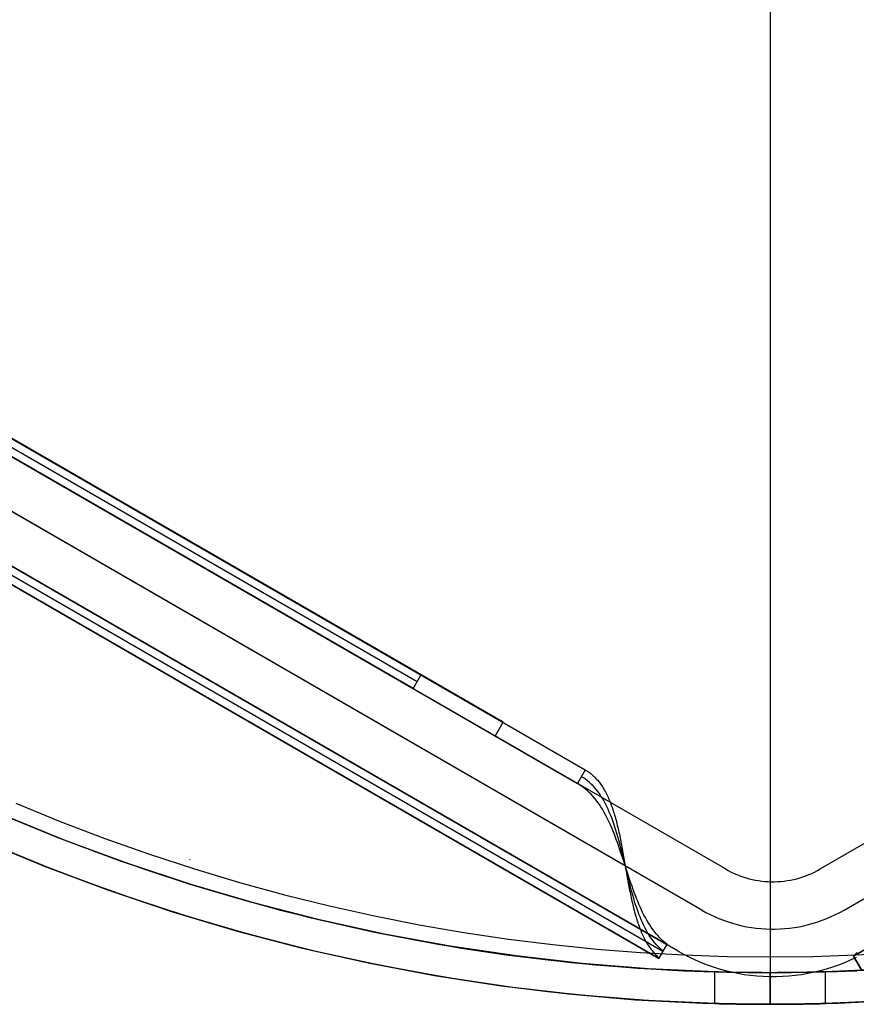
# Model space of a CAD drawing. Header units: millimetres. Extents: x -356 to 356, y -410 to 410.
# Tile 27 of 126: x -24 to 3, y -63 to -31. Entities that reach past the tile are written whole.
import ezdxf

# ---------------------------------------------------------------- set-up
doc = ezdxf.new("R2010")
doc.units = ezdxf.units.MM
doc.header["$MEASUREMENT"] = 0
doc.layers.add('1', color=7, linetype='Continuous')

msp = doc.modelspace()

# ---------------------------------------------------------------- linework, layer by layer
at = {"layer": '1', "color": 252}
for points in [[(0, -28), (0, -61)], [(0, -28), (0, -61)], [(-1.412, -58.22), (-49.562, -30.421)], [(1.588, -58.22), (49.738, -30.421)], [(-2.162, -59.519), (-50.312, -31.72)], [(-2.162, -59.519), (-50.312, -31.72)], [(2.338, -59.519), (50.488, -31.72)], [(2.338, -59.519), (50.488, -31.72)], [(-45.252, -32.332), (-5.848, -55.082)], [(-3.267, -60.613), (-51.332, -32.863)], [(-3.267, -60.613), (-51.332, -32.863)], [(-51.332, -32.863), (-3.267, -60.613)], [(-4.583, -58.122), (-48.517, -32.757)], [(-4.583, -58.122), (-48.517, -32.757)], [(-45.502, -32.765), (-6.098, -55.515)], [(-51.582, -33.296), (-3.517, -61.046)], [(-3.517, -61.046), (-51.582, -33.296)], [(-51.582, -33.296), (-3.517, -61.046)], [(-3.392, -60.83), (-51.457, -33.08)], [(-2.912, -60.818), (-51.062, -33.019)], [(50.707, -33.224), (2.643, -60.974)], [(50.707, -33.224), (2.643, -60.974)], [(2.643, -60.974), (50.707, -33.224)], [(-8.446, -53.582), (-42.654, -33.832)], [(-8.696, -54.015), (-42.904, -34.265)], [(-40.056, -35.332), (-11.044, -52.082)], [(-11.294, -52.515), (-40.306, -35.765)], [(-11.169, -52.299), (-40.181, -35.549)], [(-11.044, -52.082), (-11.294, -52.515)], [(-8.696, -54.015), (-8.446, -53.582)], [(-5.848, -55.082), (-6.098, -55.515)], [(-23.858, -56.141), (-22.454, -56.717), (-21.043, -57.256), (-19.627, -57.756), (-18.207, -58.22), (-16.785, -58.645), (-15.362, -59.034), (-13.939, -59.386), (-12.518, -59.702), (-11.1, -59.982), (-9.686, -60.226), (-8.277, -60.436), (-6.875, -60.611), (-5.481, -60.753), (-4.095, -60.862), (-2.719, -60.939), (-1.354, -60.985), (0, -61)], [(-23.858, -56.141), (-22.454, -56.717), (-21.043, -57.256), (-19.627, -57.756), (-18.207, -58.22), (-16.785, -58.645), (-15.362, -59.034), (-13.939, -59.386), (-12.518, -59.702), (-11.1, -59.982), (-9.686, -60.226), (-8.277, -60.436), (-6.875, -60.611), (-5.481, -60.753), (-4.095, -60.862), (-2.719, -60.939), (-1.354, -60.985), (0, -61)], [(-24.502, -56.408), (-22.562, -57.212), (-20.595, -57.949), (-18.605, -58.618), (-16.593, -59.219), (-14.561, -59.751), (-12.513, -60.214), (-10.449, -60.606), (-8.374, -60.927), (-6.289, -61.178), (-4.197, -61.357), (-2.1, -61.464), (0, -61.5)], [(-1.736, -61.475), (-3.842, -61.38), (-5.943, -61.212), (-8.038, -60.972), (-10.123, -60.661), (-12.196, -60.279), (-14.254, -59.825), (-16.296, -59.302), (-18.319, -58.708), (-20.321, -58.046), (-22.298, -57.315), (-24.249, -56.517)], [(-24.054, -56.601), (-22.638, -57.182), (-21.215, -57.725), (-19.788, -58.23), (-18.356, -58.697), (-16.922, -59.126), (-15.487, -59.518), (-14.053, -59.873), (-12.62, -60.191), (-11.191, -60.473), (-9.765, -60.72), (-8.345, -60.931), (-6.932, -61.108), (-5.526, -61.251), (-4.129, -61.361), (-2.742, -61.439), (-1.365, -61.485), (0, -61.5)], [(-24.9, -57.326), (-22.928, -58.142), (-20.93, -58.891), (-18.907, -59.572), (-16.862, -60.182), (-14.798, -60.723), (-12.716, -61.193), (-10.619, -61.591), (-8.51, -61.918), (-6.392, -62.172), (-4.265, -62.354), (-2.134, -62.464), (0, -62.5)], [(-1.736, -62.476), (-3.877, -62.38), (-6.013, -62.21), (-8.142, -61.967), (-10.262, -61.652), (-12.369, -61.264), (-14.462, -60.804), (-16.538, -60.272), (-18.595, -59.67), (-20.63, -58.997), (-22.64, -58.255), (-24.624, -57.445)], [(0, -62.5), (-1.387, -62.485), (-2.786, -62.438), (-4.196, -62.359), (-5.616, -62.247), (-7.045, -62.102), (-8.481, -61.922), (-9.924, -61.707), (-11.373, -61.457), (-12.826, -61.17), (-14.282, -60.846), (-15.739, -60.486), (-17.197, -60.087), (-18.655, -59.651), (-20.109, -59.177), (-21.56, -58.663), (-23.006, -58.112), (-24.445, -57.521)], [(-1.412, -58.22), (-1.324, -58.27), (-1.234, -58.316), (-1.142, -58.359), (-1.049, -58.399), (-0.954, -58.436), (-0.859, -58.469), (-0.762, -58.499), (-0.664, -58.527), (-0.566, -58.55), (-0.467, -58.571), (-0.367, -58.588), (-0.266, -58.601), (-0.165, -58.612), (-0.064, -58.618), (0.037, -58.622), (0.138, -58.622), (0.24, -58.618), (0.341, -58.612), (0.441, -58.601), (0.542, -58.588), (0.642, -58.571), (0.741, -58.55), (0.84, -58.527), (0.937, -58.499), (1.034, -58.469), (1.13, -58.436), (1.224, -58.399), (1.317, -58.359), (1.409, -58.316), (1.499, -58.27), (1.588, -58.22)], [(-2.162, -59.519), (-2.029, -59.593), (-1.894, -59.662), (-1.757, -59.727), (-1.617, -59.787), (-1.475, -59.842), (-1.332, -59.893), (-1.187, -59.938), (-1.04, -59.979), (-0.893, -60.014), (-0.744, -60.045), (-0.594, -60.07), (-0.443, -60.091), (-0.292, -60.106), (-0.14, -60.117), (0.012, -60.122), (0.164, -60.122), (0.316, -60.117), (0.467, -60.106), (0.618, -60.091), (0.769, -60.07), (0.919, -60.045), (1.068, -60.014), (1.216, -59.979), (1.362, -59.938), (1.507, -59.893), (1.65, -59.842), (1.792, -59.787), (1.932, -59.727), (2.069, -59.662), (2.205, -59.593), (2.338, -59.519)], [(-2.162, -59.519), (-2.029, -59.593), (-1.894, -59.662), (-1.757, -59.727), (-1.617, -59.787), (-1.475, -59.842), (-1.332, -59.893), (-1.187, -59.938), (-1.04, -59.979), (-0.893, -60.014), (-0.744, -60.045), (-0.594, -60.07), (-0.443, -60.091), (-0.292, -60.106), (-0.14, -60.117), (0.012, -60.122), (0.164, -60.122), (0.316, -60.117), (0.467, -60.106), (0.618, -60.091), (0.769, -60.07), (0.919, -60.045), (1.068, -60.014), (1.216, -59.979), (1.362, -59.938), (1.507, -59.893), (1.65, -59.842), (1.792, -59.787), (1.932, -59.727), (2.069, -59.662), (2.205, -59.593), (2.338, -59.519)], [(-3.517, -61.046), (-3.267, -60.613)], [(-3.267, -60.613), (-3.517, -61.046)], [(-2.912, -60.818), (-2.735, -60.917), (-2.555, -61.009), (-2.371, -61.095), (-2.185, -61.175), (-1.996, -61.249), (-1.805, -61.316), (-1.612, -61.377), (-1.416, -61.431), (-1.219, -61.478), (-1.021, -61.519), (-0.821, -61.553), (-0.62, -61.58), (-0.418, -61.601), (-0.216, -61.615), (-0.014, -61.621), (0.189, -61.621), (0.392, -61.615), (0.594, -61.601), (0.795, -61.58), (0.996, -61.553), (1.196, -61.519), (1.395, -61.478), (1.592, -61.431), (1.787, -61.377), (1.98, -61.316), (2.171, -61.249), (2.36, -61.175), (2.547, -61.095), (2.73, -61.009)], [(0, -61), (1.354, -60.985), (2.719, -60.939), (4.095, -60.862)], [(0, -61), (1.354, -60.985), (2.719, -60.939), (4.095, -60.862)], [(2.893, -61.407), (2.643, -60.974)], [(2.643, -60.974), (2.893, -61.407)], [(-1.75, -62.475), (-1.75, -61.475)], [(0, -61.5), (2.123, -61.463), (4.243, -61.353)], [(0, -61.5), (1.365, -61.485), (2.742, -61.439)], [(0, -62.499), (0, -61.499)], [(0, -62.5), (0, -61.5)], [(0, -62.5), (0, -61.5)], [(3.866, -61.378), (1.736, -61.475)], [(1.75, -62.476), (1.75, -61.476)], [(0, -62.5), (2.165, -62.462), (4.328, -62.35)], [(2.786, -62.438), (1.387, -62.485), (0, -62.5)], [(3.901, -62.378), (1.736, -62.476)]]:
    msp.add_lwpolyline(points, dxfattribs=at)
at = {"layer": '1', "color": 252, "extrusion": (0.231455, 0.935414, 0.267261)}
for points in [[(-7.485, -495.776), (-1.72, -502.002)], [(-7.554, -495.84), (-1.789, -502.066)], [(-7.415, -495.711), (-1.651, -501.938)]]:
    msp.add_lwpolyline(points, dxfattribs=at)
at = {"layer": '1', "color": 252, "extrusion": (-0.183311, -0.317504, 0.93037)}
msp.add_lwpolyline([(23.102, -241.19), (23.102, -241.69)], dxfattribs=at)
at = {"layer": '1', "color": 252, "extrusion": (0.930777, -0.248714, -0.267948)}
msp.add_lwpolyline([(-55.568, -506.507), (-55.922, -506.862)], dxfattribs=at)
at = {"layer": '1', "color": 252, "extrusion": (0.976596, -0.082044, -0.198817)}
msp.add_lwpolyline([(-57.208, -517.432), (-57.403, -517.892)], dxfattribs=at)
at = {"layer": '1', "color": 252, "extrusion": (0.999401, -0.002077, -0.034557)}
msp.add_lwpolyline([(-57.954, -527.621), (-57.984, -528.121)], dxfattribs=at)
at = {"layer": '1', "color": 252, "extrusion": (0.866025, -0.5, 0)}
for points in [[(-54.127, -530), (-54.126, -529.948), (-54.123, -529.897), (-54.118, -529.845), (-54.112, -529.794), (-54.104, -529.742), (-54.094, -529.692), (-54.083, -529.641), (-54.07, -529.591), (-54.055, -529.541), (-54.038, -529.492), (-54.02, -529.444), (-54, -529.396), (-53.978, -529.349), (-53.955, -529.303), (-53.93, -529.257), (-53.903, -529.213), (-53.876, -529.169), (-53.846, -529.127), (-53.815, -529.085), (-53.783, -529.045), (-53.749, -529.005), (-53.714, -528.967), (-53.678, -528.93), (-53.64, -528.895), (-53.602, -528.86), (-53.562, -528.827), (-53.521, -528.796), (-53.479, -528.766), (-53.436, -528.737), (-53.391, -528.71), (-53.346, -528.684), (-53.301, -528.66), (-53.254, -528.638), (-53.207, -528.617), (-53.158, -528.597), (-53.11, -528.58), (-53.06, -528.564), (-53.011, -528.55), (-52.96, -528.538), (-52.91, -528.527), (-52.859, -528.518), (-52.807, -528.511), (-52.756, -528.506), (-52.704, -528.502), (-52.652, -528.5), (-52.601, -528.5), (-52.549, -528.502), (-52.497, -528.506), (-52.446, -528.511), (-52.394, -528.518), (-52.343, -528.527), (-52.293, -528.538), (-52.242, -528.55), (-52.193, -528.564), (-52.143, -528.58), (-52.095, -528.597), (-52.047, -528.617), (-51.999, -528.638), (-51.952, -528.66), (-51.907, -528.684), (-51.862, -528.71), (-51.818, -528.737), (-51.774, -528.766), (-51.732, -528.796), (-51.691, -528.827), (-51.651, -528.86), (-51.613, -528.895), (-51.575, -528.93), (-51.539, -528.967), (-51.504, -529.005), (-51.47, -529.045), (-51.438, -529.085), (-51.407, -529.127), (-51.378, -529.169), (-51.35, -529.213), (-51.323, -529.257), (-51.298, -529.303), (-51.275, -529.349), (-51.253, -529.396), (-51.233, -529.444), (-51.215, -529.492), (-51.198, -529.541), (-51.183, -529.591), (-51.17, -529.641), (-51.159, -529.692), (-51.149, -529.742), (-51.141, -529.794), (-51.135, -529.845), (-51.13, -529.897), (-51.127, -529.948), (-51.127, -530)], [(-51.127, -530), (-51.127, -530.052), (-51.13, -530.103), (-51.135, -530.155), (-51.141, -530.206), (-51.149, -530.258), (-51.159, -530.308), (-51.17, -530.359), (-51.183, -530.409), (-51.198, -530.459), (-51.215, -530.508), (-51.233, -530.556), (-51.253, -530.604), (-51.275, -530.651), (-51.298, -530.697), (-51.323, -530.743), (-51.35, -530.787), (-51.378, -530.831), (-51.407, -530.873), (-51.438, -530.915), (-51.47, -530.955), (-51.504, -530.995), (-51.539, -531.033), (-51.575, -531.07), (-51.613, -531.105), (-51.651, -531.14), (-51.691, -531.173), (-51.732, -531.204), (-51.774, -531.234), (-51.818, -531.263), (-51.862, -531.29), (-51.907, -531.316), (-51.952, -531.34), (-51.999, -531.362), (-52.047, -531.383), (-52.095, -531.403), (-52.143, -531.42), (-52.193, -531.436), (-52.242, -531.45), (-52.293, -531.462), (-52.343, -531.473), (-52.394, -531.482), (-52.446, -531.489), (-52.497, -531.494), (-52.549, -531.498), (-52.601, -531.5), (-52.652, -531.5), (-52.704, -531.498), (-52.756, -531.494), (-52.807, -531.489), (-52.859, -531.482), (-52.91, -531.473), (-52.96, -531.462), (-53.011, -531.45), (-53.06, -531.436), (-53.11, -531.42), (-53.158, -531.403), (-53.207, -531.383), (-53.254, -531.362), (-53.301, -531.34), (-53.346, -531.316), (-53.391, -531.29), (-53.436, -531.263), (-53.479, -531.234), (-53.521, -531.204), (-53.562, -531.173), (-53.602, -531.14), (-53.64, -531.105), (-53.678, -531.07), (-53.714, -531.033), (-53.749, -530.995), (-53.783, -530.955), (-53.815, -530.915), (-53.846, -530.873), (-53.876, -530.831), (-53.903, -530.787), (-53.93, -530.743), (-53.955, -530.697), (-53.978, -530.651), (-54, -530.604), (-54.02, -530.556), (-54.038, -530.508), (-54.055, -530.459), (-54.07, -530.409), (-54.083, -530.359), (-54.094, -530.308), (-54.104, -530.258), (-54.112, -530.206), (-54.118, -530.155), (-54.123, -530.103), (-54.126, -530.052), (-54.127, -530)], [(-54.127, -529.777), (-54.126, -529.725), (-54.123, -529.673), (-54.118, -529.621), (-54.112, -529.569)], [(-54.607, -529.5), (-54.616, -529.569), (-54.622, -529.638), (-54.625, -529.707), (-54.627, -529.777)]]:
    msp.add_lwpolyline(points, dxfattribs=at)
at = {"layer": '1', "color": 252, "extrusion": (0.866025, 0.5, 0)}
for points in [[(-54.214, -530), (-54.213, -529.948), (-54.211, -529.897), (-54.206, -529.845), (-54.2, -529.794), (-54.192, -529.742), (-54.182, -529.692), (-54.171, -529.641), (-54.157, -529.591), (-54.142, -529.541), (-54.126, -529.492), (-54.107, -529.444), (-54.087, -529.396), (-54.066, -529.349), (-54.042, -529.303), (-54.017, -529.257), (-53.991, -529.213), (-53.963, -529.169), (-53.934, -529.127), (-53.903, -529.085), (-53.871, -529.045), (-53.837, -529.005), (-53.802, -528.967), (-53.766, -528.93), (-53.728, -528.895), (-53.689, -528.86), (-53.649, -528.827), (-53.608, -528.796), (-53.566, -528.766), (-53.523, -528.737), (-53.479, -528.71), (-53.434, -528.684), (-53.388, -528.66), (-53.342, -528.638), (-53.294, -528.617), (-53.246, -528.597), (-53.197, -528.58), (-53.148, -528.564), (-53.098, -528.55), (-53.048, -528.538), (-52.997, -528.527), (-52.946, -528.518), (-52.895, -528.511), (-52.843, -528.506), (-52.792, -528.502), (-52.74, -528.5), (-52.688, -528.5), (-52.637, -528.502), (-52.585, -528.506), (-52.533, -528.511), (-52.482, -528.518), (-52.431, -528.527), (-52.38, -528.538), (-52.33, -528.55), (-52.28, -528.564), (-52.231, -528.58), (-52.182, -528.597), (-52.134, -528.617), (-52.087, -528.638), (-52.04, -528.66), (-51.994, -528.684), (-51.949, -528.71), (-51.905, -528.737), (-51.862, -528.766), (-51.82, -528.796), (-51.779, -528.827), (-51.739, -528.86), (-51.7, -528.895), (-51.663, -528.93), (-51.626, -528.967), (-51.591, -529.005), (-51.558, -529.045), (-51.525, -529.085), (-51.495, -529.127), (-51.465, -529.169), (-51.437, -529.213), (-51.411, -529.257), (-51.386, -529.303), (-51.363, -529.349), (-51.341, -529.396), (-51.321, -529.444), (-51.303, -529.492), (-51.286, -529.541), (-51.271, -529.591), (-51.258, -529.641), (-51.246, -529.692), (-51.236, -529.742), (-51.228, -529.794), (-51.222, -529.845), (-51.218, -529.897), (-51.215, -529.948), (-51.214, -530)], [(-51.214, -530), (-51.215, -530.052), (-51.218, -530.103), (-51.222, -530.155), (-51.228, -530.206), (-51.236, -530.258), (-51.246, -530.308), (-51.258, -530.359), (-51.271, -530.409), (-51.286, -530.459), (-51.303, -530.508), (-51.321, -530.556), (-51.341, -530.604), (-51.363, -530.651), (-51.386, -530.697), (-51.411, -530.743), (-51.437, -530.787), (-51.465, -530.831), (-51.495, -530.873), (-51.525, -530.915), (-51.558, -530.955), (-51.591, -530.995), (-51.626, -531.033), (-51.663, -531.07), (-51.7, -531.105), (-51.739, -531.14), (-51.779, -531.173), (-51.82, -531.204), (-51.862, -531.234), (-51.905, -531.263), (-51.949, -531.29), (-51.994, -531.316), (-52.04, -531.34), (-52.087, -531.362), (-52.134, -531.383), (-52.182, -531.403), (-52.231, -531.42), (-52.28, -531.436), (-52.33, -531.45), (-52.38, -531.462), (-52.431, -531.473), (-52.482, -531.482), (-52.533, -531.489), (-52.585, -531.494), (-52.637, -531.498), (-52.688, -531.5), (-52.74, -531.5), (-52.792, -531.498), (-52.843, -531.494), (-52.895, -531.489), (-52.946, -531.482), (-52.997, -531.473), (-53.048, -531.462), (-53.098, -531.45), (-53.148, -531.436), (-53.197, -531.42), (-53.246, -531.403), (-53.294, -531.383), (-53.342, -531.362), (-53.388, -531.34), (-53.434, -531.316), (-53.479, -531.29), (-53.523, -531.263), (-53.566, -531.234), (-53.608, -531.204), (-53.649, -531.173), (-53.689, -531.14), (-53.728, -531.105), (-53.766, -531.07), (-53.802, -531.033), (-53.837, -530.995), (-53.871, -530.955), (-53.903, -530.915), (-53.934, -530.873), (-53.963, -530.831), (-53.991, -530.787), (-54.017, -530.743), (-54.042, -530.697), (-54.066, -530.651), (-54.087, -530.604), (-54.107, -530.556), (-54.126, -530.508), (-54.142, -530.459), (-54.157, -530.409), (-54.171, -530.359), (-54.182, -530.308), (-54.192, -530.258), (-54.2, -530.206), (-54.206, -530.155), (-54.211, -530.103), (-54.213, -530.052), (-54.214, -530)], [(-54.127, -529.777), (-54.126, -529.725), (-54.123, -529.673), (-54.118, -529.621), (-54.112, -529.569)]]:
    msp.add_lwpolyline(points, dxfattribs=at)
at = {"layer": '1', "color": 252, "extrusion": (0.988585, -0.03977, 0.145318)}
msp.add_lwpolyline([(-59.03, -521.965), (-58.896, -522.447)], dxfattribs=at)
at = {"layer": '1', "color": 252, "extrusion": (0.949104, -0.181035, 0.257735)}
msp.add_lwpolyline([(-59.514, -512.194), (-59.217, -512.595)], dxfattribs=at)
at = {"layer": '1', "color": 80}
msp.add_lwpolyline([(-2.162, -59.519), (-2.029, -59.593), (-1.894, -59.662), (-1.757, -59.727), (-1.617, -59.787), (-1.475, -59.842), (-1.332, -59.893), (-1.187, -59.938), (-1.04, -59.979), (-0.893, -60.014), (-0.744, -60.045), (-0.594, -60.07), (-0.443, -60.091), (-0.292, -60.106), (-0.14, -60.117), (0.012, -60.122), (0.164, -60.122), (0.316, -60.117), (0.467, -60.106), (0.618, -60.091), (0.769, -60.07), (0.919, -60.045), (1.068, -60.014), (1.216, -59.979), (1.362, -59.938), (1.507, -59.893), (1.65, -59.842), (1.792, -59.787), (1.932, -59.727), (2.069, -59.662), (2.205, -59.593), (2.338, -59.519)], dxfattribs=at)
at = {"layer": '1', "color": 252, "extrusion": (0.900237, -0.36474, 0.23778)}
msp.add_lwpolyline([(-57.558, -518.164), (-57.126, -518.417)], dxfattribs=at)
at = {"layer": '1', "color": 252, "extrusion": (0.069073, 0.119638, 0.990412)}
msp.add_lwpolyline([(-27.477, -19.565), (-27.477, -19.065)], dxfattribs=at)
at = {"layer": '1', "color": 252, "extrusion": (1, 0, 0)}
for points in [[(-60.613, -603.277), (-60.613, -529.777)], [(-60.824, -603.277), (-60.824, -529.534)], [(-61, -42.419), (-61.051, -42.418), (-61.102, -42.416), (-61.153, -42.411), (-61.204, -42.405), (-61.255, -42.397), (-61.305, -42.388), (-61.355, -42.377), (-61.405, -42.364), (-61.454, -42.349), (-61.502, -42.333), (-61.55, -42.315), (-61.598, -42.295), (-61.644, -42.274), (-61.69, -42.251), (-61.735, -42.227), (-61.779, -42.201), (-61.823, -42.173), (-61.865, -42.145), (-61.906, -42.114), (-61.947, -42.083), (-61.986, -42.05), (-62.024, -42.015), (-62.061, -41.98), (-62.096, -41.943), (-62.131, -41.905), (-62.164, -41.866), (-62.195, -41.826), (-62.225, -41.784), (-62.254, -41.742), (-62.282, -41.699), (-62.307, -41.654), (-62.332, -41.609), (-62.355, -41.563), (-62.376, -41.517), (-62.395, -41.469), (-62.413, -41.422), (-62.43, -41.373), (-62.444, -41.324), (-62.457, -41.274), (-62.469, -41.224), (-62.478, -41.174), (-62.486, -41.123), (-62.492, -41.073), (-62.497, -41.022), (-62.499, -40.97), (-62.5, -40.919)], [(-61, -41.419), (-61.017, -41.419), (-61.034, -41.418), (-61.051, -41.417), (-61.068, -41.415), (-61.085, -41.412), (-61.102, -41.409), (-61.118, -41.405), (-61.135, -41.401), (-61.151, -41.396), (-61.167, -41.39), (-61.183, -41.384), (-61.199, -41.378), (-61.215, -41.371), (-61.23, -41.363), (-61.245, -41.355), (-61.26, -41.346), (-61.274, -41.337), (-61.288, -41.328), (-61.302, -41.318), (-61.316, -41.307), (-61.329, -41.296), (-61.341, -41.285), (-61.354, -41.273), (-61.365, -41.26), (-61.377, -41.248), (-61.388, -41.235), (-61.398, -41.221), (-61.408, -41.208), (-61.418, -41.193), (-61.427, -41.179), (-61.436, -41.164), (-61.444, -41.149), (-61.452, -41.134), (-61.459, -41.118), (-61.465, -41.103), (-61.471, -41.087), (-61.477, -41.07), (-61.481, -41.054), (-61.486, -41.038), (-61.49, -41.021), (-61.493, -41.004), (-61.495, -40.987), (-61.497, -40.97), (-61.499, -40.953), (-61.5, -40.936), (-61.5, -40.919)], [(-60.974, -603.277), (-60.974, -529.777)], [(-61.046, -529.777), (-61.046, -603.277)], [(-61.5, -24.419), (-61.5, -30.669)], [(-61.5, -34.169), (-61.5, -40.919)], [(-62.5, -24.419), (-62.5, -30.669)], [(-62.5, -34.169), (-62.5, -40.919)]]:
    msp.add_lwpolyline(points, dxfattribs=at)
at = {"layer": '1', "color": 252, "extrusion": (-0.069073, 0.119638, 0.990412)}
msp.add_lwpolyline([(28.198, -19.065), (28.198, -19.565)], dxfattribs=at)
at = {"layer": '1', "color": 252, "extrusion": (0, 1, 0)}
msp.add_lwpolyline([(0, -30.669), (-0.061, -30.67), (-0.121, -30.673), (-0.182, -30.679), (-0.242, -30.686), (-0.302, -30.695), (-0.362, -30.707), (-0.421, -30.721), (-0.48, -30.736), (-0.538, -30.754), (-0.595, -30.774), (-0.652, -30.795), (-0.708, -30.819), (-0.763, -30.844), (-0.817, -30.872), (-0.871, -30.901), (-0.923, -30.932), (-0.974, -30.965), (-1.024, -31), (-1.072, -31.036), (-1.12, -31.074), (-1.166, -31.114), (-1.21, -31.155), (-1.253, -31.198), (-1.295, -31.242), (-1.335, -31.288), (-1.374, -31.335), (-1.41, -31.383), (-1.446, -31.433), (-1.479, -31.484), (-1.51, -31.535), (-1.54, -31.588), (-1.568, -31.642), (-1.594, -31.697), (-1.618, -31.753), (-1.64, -31.81), (-1.661, -31.867), (-1.679, -31.925), (-1.695, -31.983), (-1.709, -32.042), (-1.721, -32.102), (-1.731, -32.162), (-1.739, -32.222), (-1.745, -32.283), (-1.748, -32.343), (-1.75, -32.404), (-1.749, -32.465), (-1.747, -32.525), (-1.742, -32.586), (-1.735, -32.646), (-1.726, -32.706), (-1.715, -32.766), (-1.702, -32.826), (-1.687, -32.884), (-1.67, -32.943), (-1.651, -33), (-1.63, -33.057), (-1.606, -33.113), (-1.581, -33.169), (-1.554, -33.223), (-1.526, -33.277), (-1.495, -33.329), (-1.462, -33.38), (-1.428, -33.431), (-1.392, -33.479), (-1.355, -33.527), (-1.315, -33.574), (-1.274, -33.618), (-1.232, -33.662), (-1.188, -33.704), (-1.143, -33.744), (-1.096, -33.783), (-1.048, -33.821), (-0.999, -33.856), (-0.948, -33.89), (-0.897, -33.922), (-0.844, -33.952), (-0.79, -33.981), (-0.736, -34.007), (-0.68, -34.032), (-0.624, -34.054), (-0.567, -34.075), (-0.509, -34.094), (-0.45, -34.11), (-0.392, -34.125), (-0.332, -34.137), (-0.272, -34.148), (-0.212, -34.156), (-0.152, -34.163), (-0.091, -34.167), (-0.03, -34.169), (0.03, -34.169), (0.091, -34.167), (0.152, -34.163), (0.212, -34.156), (0.272, -34.148), (0.332, -34.137), (0.392, -34.125), (0.45, -34.11), (0.509, -34.094), (0.567, -34.075), (0.624, -34.054), (0.68, -34.032), (0.736, -34.007), (0.79, -33.981), (0.844, -33.952), (0.897, -33.922), (0.948, -33.89), (0.999, -33.856), (1.048, -33.821), (1.096, -33.783), (1.143, -33.744), (1.188, -33.704), (1.232, -33.662), (1.274, -33.618), (1.315, -33.574), (1.355, -33.527), (1.392, -33.479), (1.428, -33.431), (1.462, -33.38), (1.495, -33.329), (1.526, -33.277), (1.554, -33.223), (1.581, -33.169), (1.606, -33.113), (1.63, -33.057), (1.651, -33), (1.67, -32.943), (1.687, -32.884), (1.702, -32.826), (1.715, -32.766), (1.726, -32.706), (1.735, -32.646), (1.742, -32.586), (1.747, -32.525), (1.749, -32.465), (1.75, -32.404), (1.748, -32.343), (1.745, -32.283), (1.739, -32.222), (1.731, -32.162), (1.721, -32.102), (1.709, -32.042), (1.695, -31.983), (1.679, -31.925), (1.661, -31.867), (1.64, -31.81), (1.618, -31.753), (1.594, -31.697), (1.568, -31.642), (1.54, -31.588), (1.51, -31.535), (1.479, -31.484), (1.446, -31.433), (1.41, -31.383), (1.374, -31.335), (1.335, -31.288), (1.295, -31.242), (1.253, -31.198), (1.21, -31.155), (1.166, -31.114), (1.12, -31.074), (1.072, -31.036), (1.024, -31), (0.974, -30.965), (0.923, -30.932), (0.871, -30.901), (0.817, -30.872), (0.763, -30.844), (0.708, -30.819), (0.652, -30.795), (0.595, -30.774), (0.538, -30.754), (0.48, -30.736), (0.421, -30.721), (0.362, -30.707), (0.302, -30.695), (0.242, -30.686), (0.182, -30.679), (0.121, -30.673), (0.061, -30.67), (0, -30.669)], dxfattribs=at)
at = {"layer": '1', "color": 252}
for points in [[(-5.848, -55.082, -529.777), (-5.814, -55.102, -529.73), (-5.781, -55.123, -529.683), (-5.749, -55.145, -529.636), (-5.717, -55.168, -529.589), (-5.685, -55.192, -529.543), (-5.655, -55.217, -529.496), (-5.624, -55.242, -529.45), (-5.595, -55.269, -529.403), (-5.565, -55.297, -529.357), (-5.537, -55.325, -529.312), (-5.509, -55.355, -529.266), (-5.481, -55.385, -529.221), (-5.454, -55.416, -529.176), (-5.427, -55.448, -529.131), (-5.401, -55.481, -529.087), (-5.376, -55.515, -529.043), (-5.351, -55.55, -529), (-5.327, -55.586, -528.957), (-5.303, -55.623, -528.914), (-5.279, -55.66, -528.872), (-5.256, -55.699, -528.831), (-5.234, -55.738, -528.79), (-5.212, -55.778, -528.749), (-5.19, -55.819, -528.709), (-5.169, -55.86, -528.67), (-5.148, -55.903, -528.631), (-5.128, -55.946, -528.593), (-5.108, -55.99, -528.555), (-5.089, -56.034, -528.519), (-5.07, -56.08, -528.482), (-5.052, -56.126, -528.447), (-5.034, -56.173, -528.412), (-5.016, -56.221, -528.378), (-4.999, -56.269, -528.345), (-4.982, -56.318, -528.313), (-4.966, -56.367, -528.281), (-4.95, -56.418, -528.251), (-4.934, -56.469, -528.221), (-4.918, -56.52, -528.192), (-4.903, -56.572, -528.163), (-4.889, -56.625, -528.136), (-4.874, -56.678, -528.11), (-4.86, -56.731, -528.084), (-4.846, -56.786, -528.06), (-4.833, -56.84, -528.036), (-4.819, -56.895, -528.013), (-4.806, -56.951, -527.992), (-4.794, -57.007, -527.971), (-4.781, -57.063, -527.951), (-4.769, -57.12, -527.933), (-4.757, -57.177, -527.915), (-4.745, -57.235, -527.899), (-4.733, -57.293, -527.883), (-4.722, -57.351, -527.868), (-4.71, -57.409, -527.855), (-4.699, -57.468, -527.842), (-4.688, -57.527, -527.831), (-4.677, -57.586, -527.821), (-4.666, -57.645, -527.811), (-4.655, -57.705, -527.803), (-4.645, -57.765, -527.796), (-4.634, -57.825, -527.79), (-4.624, -57.884, -527.785), (-4.613, -57.945, -527.781), (-4.603, -58.005, -527.779), (-4.592, -58.065, -527.777), (-4.582, -58.125, -527.777), (-4.572, -58.185, -527.777), (-4.561, -58.245, -527.779), (-4.551, -58.305, -527.782), (-4.54, -58.365, -527.786), (-4.53, -58.425, -527.791), (-4.519, -58.485, -527.797), (-4.509, -58.545, -527.804), (-4.498, -58.604, -527.812), (-4.487, -58.664, -527.822), (-4.476, -58.723, -527.832), (-4.465, -58.782, -527.843), (-4.454, -58.84, -527.856), (-4.443, -58.899, -527.87), (-4.431, -58.957, -527.884), (-4.419, -59.015, -527.9), (-4.407, -59.072, -527.917), (-4.395, -59.129, -527.935), (-4.383, -59.186, -527.953), (-4.37, -59.243, -527.973), (-4.358, -59.299, -527.994), (-4.345, -59.354, -528.016), (-4.331, -59.409, -528.038), (-4.318, -59.464, -528.062), (-4.304, -59.518, -528.087), (-4.29, -59.571, -528.112), (-4.275, -59.625, -528.139), (-4.26, -59.677, -528.166), (-4.245, -59.729, -528.194), (-4.23, -59.78, -528.223), (-4.214, -59.831, -528.253), (-4.198, -59.881, -528.284), (-4.181, -59.931, -528.316), (-4.165, -59.98, -528.348), (-4.147, -60.028, -528.382), (-4.13, -60.076, -528.416), (-4.112, -60.122, -528.45), (-4.093, -60.169, -528.486), (-4.074, -60.214, -528.522), (-4.055, -60.259, -528.559), (-4.035, -60.302, -528.596), (-4.015, -60.346, -528.635), (-3.994, -60.388, -528.673), (-3.973, -60.43, -528.713), (-3.952, -60.47, -528.753), (-3.93, -60.51, -528.793), (-3.907, -60.549, -528.835), (-3.884, -60.588, -528.876), (-3.86, -60.625, -528.918), (-3.836, -60.661, -528.961), (-3.812, -60.697, -529.004), (-3.787, -60.732, -529.047), (-3.761, -60.766, -529.091), (-3.735, -60.799, -529.136), (-3.709, -60.831, -529.18), (-3.682, -60.862, -529.225), (-3.654, -60.892, -529.27), (-3.626, -60.922, -529.316), (-3.597, -60.95, -529.362), (-3.568, -60.978, -529.408), (-3.538, -61.004, -529.454), (-3.508, -61.03, -529.5)], [(-3.384, -60.815, -529.535), (-3.445, -60.765, -529.454), (-3.504, -60.711, -529.374), (-3.561, -60.654, -529.294), (-3.617, -60.594, -529.216), (-3.67, -60.53, -529.139), (-3.722, -60.464, -529.063), (-3.772, -60.394, -528.989), (-3.821, -60.322, -528.916), (-3.867, -60.246, -528.846), (-3.912, -60.168, -528.777), (-3.956, -60.087, -528.711), (-3.998, -60.003, -528.647), (-4.038, -59.917, -528.586), (-4.077, -59.828, -528.527), (-4.115, -59.737, -528.471), (-4.151, -59.644, -528.417), (-4.186, -59.549, -528.367), (-4.22, -59.451, -528.32), (-4.253, -59.352, -528.276), (-4.285, -59.251, -528.236), (-4.316, -59.149, -528.199), (-4.347, -59.045, -528.165), (-4.376, -58.94, -528.135), (-4.405, -58.834, -528.108), (-4.433, -58.726, -528.085), (-4.461, -58.618, -528.066), (-4.488, -58.509, -528.051), (-4.515, -58.4, -528.039), (-4.542, -58.29, -528.031), (-4.569, -58.18, -528.027), (-4.595, -58.07, -528.027), (-4.622, -57.959, -528.031), (-4.649, -57.85, -528.038), (-4.676, -57.74, -528.05), (-4.703, -57.631, -528.065), (-4.731, -57.523, -528.084), (-4.759, -57.416, -528.107), (-4.788, -57.309, -528.133), (-4.817, -57.204, -528.163), (-4.847, -57.1, -528.197), (-4.878, -56.997, -528.234), (-4.91, -56.897, -528.274), (-4.943, -56.797, -528.318), (-4.977, -56.7, -528.365), (-5.012, -56.605, -528.415), (-5.049, -56.511, -528.468), (-5.086, -56.42, -528.524), (-5.125, -56.331, -528.583), (-5.166, -56.245, -528.644), (-5.207, -56.161, -528.708), (-5.251, -56.08, -528.774), (-5.296, -56.002, -528.843), (-5.342, -55.926, -528.913), (-5.391, -55.853, -528.985), (-5.441, -55.784, -529.059), (-5.492, -55.717, -529.135), (-5.546, -55.653, -529.212), (-5.601, -55.593, -529.29), (-5.658, -55.536, -529.37), (-5.717, -55.482, -529.45), (-5.778, -55.431, -529.531), (-5.841, -55.384, -529.613), (-5.906, -55.34, -529.695), (-5.973, -55.299, -529.777)], [(-3.26, -60.601, -529.569), (-3.322, -60.552, -529.5), (-3.383, -60.5, -529.431), (-3.441, -60.446, -529.363), (-3.498, -60.389, -529.296), (-3.554, -60.329, -529.23), (-3.608, -60.266, -529.165), (-3.661, -60.201, -529.101), (-3.712, -60.133, -529.039), (-3.761, -60.063, -528.979), (-3.81, -59.99, -528.92), (-3.857, -59.915, -528.863), (-3.902, -59.838, -528.808), (-3.946, -59.758, -528.756), (-3.99, -59.677, -528.705), (-4.032, -59.593, -528.657), (-4.072, -59.508, -528.612), (-4.112, -59.42, -528.569), (-4.151, -59.331, -528.528), (-4.189, -59.241, -528.491), (-4.226, -59.149, -528.456), (-4.262, -59.055, -528.424), (-4.298, -58.961, -528.395), (-4.333, -58.865, -528.369), (-4.367, -58.768, -528.346), (-4.401, -58.671, -528.327), (-4.435, -58.572, -528.31), (-4.468, -58.474, -528.297), (-4.5, -58.374, -528.287), (-4.533, -58.274, -528.281), (-4.566, -58.174, -528.277), (-4.598, -58.074, -528.277), (-4.631, -57.974, -528.28), (-4.663, -57.875, -528.287), (-4.696, -57.775, -528.297), (-4.729, -57.676, -528.31), (-4.763, -57.578, -528.326), (-4.796, -57.48, -528.345), (-4.831, -57.384, -528.368), (-4.866, -57.288, -528.394), (-4.901, -57.193, -528.423), (-4.937, -57.1, -528.454), (-4.974, -57.008, -528.489), (-5.012, -56.917, -528.526), (-5.051, -56.828, -528.567), (-5.091, -56.741, -528.61), (-5.132, -56.655, -528.655), (-5.174, -56.571, -528.703), (-5.217, -56.49, -528.753), (-5.261, -56.41, -528.806), (-5.306, -56.333, -528.861), (-5.353, -56.258, -528.917), (-5.401, -56.185, -528.976), (-5.451, -56.114, -529.036), (-5.502, -56.046, -529.098), (-5.555, -55.981, -529.162), (-5.609, -55.918, -529.227), (-5.664, -55.858, -529.293), (-5.721, -55.801, -529.36), (-5.78, -55.746, -529.428), (-5.84, -55.695, -529.497), (-5.902, -55.645, -529.566), (-5.966, -55.599, -529.636), (-6.031, -55.556, -529.706), (-6.098, -55.515, -529.777)], [(2.636, -60.962, -529.569), (2.698, -60.913, -529.5), (2.758, -60.861, -529.431)], [(1.75, -61.475, -32.42), (1.749, -61.475, -32.475), (1.747, -61.475, -32.53), (1.744, -61.475, -32.585), (1.739, -61.475, -32.639), (1.733, -61.476, -32.694), (1.725, -61.476, -32.749), (1.715, -61.476, -32.803), (1.709, -61.476, -32.831), (1.703, -61.476, -32.858), (1.696, -61.477, -32.885), (1.689, -61.477, -32.913), (1.681, -61.477, -32.94), (1.673, -61.477, -32.967), (1.664, -61.478, -32.995), (1.654, -61.478, -33.022), (1.644, -61.478, -33.049), (1.633, -61.478, -33.077), (1.622, -61.479, -33.104), (1.61, -61.479, -33.132), (1.597, -61.479, -33.159), (1.584, -61.48, -33.186), (1.57, -61.48, -33.214), (1.556, -61.48, -33.241), (1.54, -61.481, -33.268), (1.524, -61.481, -33.296), (1.507, -61.482, -33.323), (1.49, -61.482, -33.35), (1.471, -61.482, -33.378), (1.452, -61.483, -33.405), (1.432, -61.483, -33.432), (1.411, -61.484, -33.46), (1.39, -61.484, -33.487), (1.367, -61.485, -33.514), (1.32, -61.486, -33.569), (1.27, -61.487, -33.624), (1.216, -61.488, -33.678), (1.159, -61.489, -33.733), (1.128, -61.49, -33.76), (1.096, -61.49, -33.788), (1.063, -61.491, -33.815), (1.026, -61.491, -33.842), (1.007, -61.492, -33.856), (0.987, -61.492, -33.87), (0.967, -61.492, -33.883), (0.945, -61.493, -33.897), (0.923, -61.493, -33.911), (0.899, -61.493, -33.924), (0.85, -61.494, -33.952), (0.797, -61.495, -33.979), (0.739, -61.496, -34.006), (0.676, -61.496, -34.034), (0.607, -61.497, -34.061), (0.57, -61.497, -34.075), (0.53, -61.498, -34.088), (0.484, -61.498, -34.102), (0.432, -61.498, -34.116), (0.372, -61.499, -34.129), (0.304, -61.499, -34.143), (0.263, -61.499, -34.15), (0.212, -61.5, -34.156), (0.143, -61.5, -34.163), (0.141, -61.5, -34.164), (0.14, -61.5, -34.164), (0.138, -61.5, -34.164), (0.137, -61.5, -34.164), (0.131, -61.5, -34.166), (0.129, -61.5, -34.166), (0.128, -61.5, -34.166), (0.126, -61.5, -34.166), (0.123, -61.5, -34.167), (0.118, -61.5, -34.167), (0.111, -61.5, -34.168), (0.102, -61.5, -34.168), (0.075, -61.5, -34.169), (-0.023, -61.5, -34.169), (-0.112, -61.5, -34.168), (-0.132, -61.5, -34.167), (-0.135, -61.5, -34.167), (-0.138, -61.5, -34.167), (-0.14, -61.5, -34.167), (-0.141, -61.5, -34.166), (-0.141, -61.5, -34.166), (-0.142, -61.5, -34.166), (-0.142, -61.5, -34.166), (-0.143, -61.5, -34.166), (-0.143, -61.5, -34.166), (-0.143, -61.5, -34.166), (-0.143, -61.5, -34.166), (-0.143, -61.5, -34.166), (-0.144, -61.5, -34.166), (-0.144, -61.5, -34.166), (-0.144, -61.5, -34.166), (-0.144, -61.5, -34.166), (-0.144, -61.5, -34.166), (-0.144, -61.5, -34.166), (-0.144, -61.5, -34.165), (-0.144, -61.5, -34.165), (-0.144, -61.5, -34.165), (-0.144, -61.5, -34.165), (-0.144, -61.5, -34.165), (-0.144, -61.5, -34.165), (-0.144, -61.5, -34.165), (-0.144, -61.5, -34.165), (-0.144, -61.5, -34.165), (-0.144, -61.5, -34.165), (-0.144, -61.5, -34.165), (-0.144, -61.5, -34.165), (-0.144, -61.5, -34.165), (-0.144, -61.5, -34.165), (-0.144, -61.5, -34.164), (-0.144, -61.5, -34.164), (-0.144, -61.5, -34.164), (-0.144, -61.5, -34.164), (-0.144, -61.5, -34.164), (-0.144, -61.5, -34.164), (-0.144, -61.5, -34.164), (-0.144, -61.5, -34.164), (-0.144, -61.5, -34.164), (-0.144, -61.5, -34.164), (-0.144, -61.5, -34.164), (-0.144, -61.5, -34.164), (-0.144, -61.5, -34.164), (-0.144, -61.5, -34.164), (-0.144, -61.5, -34.164), (-0.144, -61.5, -34.164), (-0.145, -61.5, -34.164), (-0.145, -61.5, -34.163), (-0.145, -61.5, -34.163), (-0.145, -61.5, -34.163), (-0.145, -61.5, -34.163), (-0.146, -61.5, -34.163), (-0.146, -61.5, -34.163), (-0.147, -61.5, -34.163), (-0.147, -61.5, -34.163), (-0.148, -61.5, -34.163), (-0.216, -61.5, -34.156), (-0.266, -61.499, -34.149), (-0.307, -61.499, -34.142), (-0.375, -61.499, -34.129), (-0.405, -61.499, -34.122), (-0.433, -61.498, -34.115), (-0.483, -61.498, -34.101), (-0.528, -61.498, -34.088), (-0.569, -61.497, -34.074), (-0.607, -61.497, -34.06), (-0.643, -61.497, -34.047), (-0.677, -61.496, -34.033), (-0.709, -61.496, -34.019), (-0.74, -61.496, -34.006), (-0.798, -61.495, -33.978), (-0.851, -61.494, -33.951), (-0.9, -61.493, -33.924), (-0.923, -61.493, -33.91), (-0.946, -61.493, -33.896), (-0.967, -61.492, -33.883), (-0.988, -61.492, -33.869), (-1.008, -61.492, -33.855), (-1.027, -61.491, -33.842), (-1.063, -61.491, -33.814), (-1.097, -61.49, -33.787), (-1.129, -61.49, -33.76), (-1.159, -61.489, -33.732), (-1.217, -61.488, -33.677), (-1.271, -61.487, -33.623), (-1.321, -61.486, -33.568), (-1.368, -61.485, -33.513), (-1.391, -61.484, -33.486), (-1.412, -61.484, -33.459), (-1.433, -61.483, -33.431), (-1.453, -61.483, -33.404), (-1.472, -61.482, -33.376), (-1.49, -61.482, -33.349), (-1.508, -61.482, -33.322), (-1.525, -61.481, -33.294), (-1.541, -61.481, -33.267), (-1.556, -61.48, -33.24), (-1.571, -61.48, -33.212), (-1.585, -61.48, -33.185), (-1.598, -61.479, -33.158), (-1.611, -61.479, -33.13), (-1.623, -61.479, -33.103), (-1.634, -61.478, -33.076), (-1.645, -61.478, -33.048), (-1.655, -61.478, -33.021), (-1.664, -61.478, -32.994), (-1.673, -61.477, -32.966), (-1.681, -61.477, -32.939), (-1.689, -61.477, -32.911), (-1.696, -61.477, -32.884), (-1.703, -61.476, -32.857), (-1.709, -61.476, -32.829), (-1.715, -61.476, -32.802), (-1.725, -61.476, -32.747), (-1.733, -61.476, -32.693), (-1.739, -61.475, -32.638), (-1.744, -61.475, -32.583), (-1.748, -61.475, -32.529), (-1.749, -61.475, -32.474), (-1.75, -61.475, -32.419)], [(0, -61.5, -30.669), (-0.043, -61.5, -30.67), (-0.086, -61.5, -30.671), (-0.129, -61.5, -30.674), (-0.172, -61.5, -30.678), (-0.214, -61.5, -30.683), (-0.257, -61.499, -30.689), (-0.299, -61.499, -30.696), (-0.341, -61.499, -30.704), (-0.383, -61.499, -30.713), (-0.425, -61.498, -30.723), (-0.466, -61.498, -30.734), (-0.508, -61.498, -30.746), (-0.549, -61.497, -30.759), (-0.589, -61.497, -30.773), (-0.629, -61.497, -30.788), (-0.669, -61.496, -30.804), (-0.709, -61.496, -30.821), (-0.748, -61.495, -30.839), (-0.786, -61.495, -30.858), (-0.825, -61.494, -30.877), (-0.862, -61.494, -30.898), (-0.899, -61.493, -30.919), (-0.936, -61.493, -30.942), (-0.972, -61.492, -30.965), (-1.008, -61.492, -30.989), (-1.042, -61.491, -31.014), (-1.077, -61.49, -31.04), (-1.11, -61.49, -31.067), (-1.143, -61.489, -31.094), (-1.175, -61.489, -31.123), (-1.207, -61.488, -31.152), (-1.238, -61.488, -31.182), (-1.268, -61.487, -31.213), (-1.297, -61.486, -31.244), (-1.325, -61.486, -31.276), (-1.353, -61.485, -31.309), (-1.379, -61.485, -31.343), (-1.405, -61.484, -31.377), (-1.43, -61.484, -31.412), (-1.454, -61.483, -31.447), (-1.478, -61.482, -31.483), (-1.5, -61.482, -31.52), (-1.521, -61.481, -31.557), (-1.542, -61.481, -31.595), (-1.562, -61.48, -31.633), (-1.58, -61.48, -31.672), (-1.598, -61.479, -31.711), (-1.615, -61.479, -31.75), (-1.631, -61.479, -31.79), (-1.646, -61.478, -31.83), (-1.66, -61.478, -31.871), (-1.673, -61.477, -31.912), (-1.685, -61.477, -31.953), (-1.696, -61.477, -31.994), (-1.706, -61.476, -32.036), (-1.715, -61.476, -32.078), (-1.723, -61.476, -32.12), (-1.73, -61.476, -32.163), (-1.736, -61.476, -32.205), (-1.741, -61.475, -32.248), (-1.745, -61.475, -32.29), (-1.748, -61.475, -32.333), (-1.749, -61.475, -32.376), (-1.75, -61.475, -32.419)], [(1.75, -61.475, -32.42), (1.749, -61.475, -32.377), (1.748, -61.475, -32.335), (1.745, -61.475, -32.292), (1.741, -61.475, -32.249), (1.737, -61.475, -32.206), (1.731, -61.475, -32.163), (1.724, -61.476, -32.121), (1.716, -61.476, -32.079), (1.708, -61.476, -32.036), (1.698, -61.476, -31.995), (1.687, -61.476, -31.953), (1.675, -61.477, -31.912), (1.662, -61.477, -31.871), (1.648, -61.477, -31.83), (1.633, -61.478, -31.79), (1.617, -61.478, -31.75), (1.604, -61.479, -31.72), (1.591, -61.479, -31.691), (1.578, -61.479, -31.661), (1.563, -61.48, -31.633), (1.549, -61.48, -31.604), (1.533, -61.48, -31.576), (1.517, -61.481, -31.548), (1.501, -61.481, -31.52), (1.484, -61.482, -31.492), (1.467, -61.482, -31.465), (1.449, -61.482, -31.438), (1.431, -61.483, -31.412), (1.412, -61.483, -31.386), (1.393, -61.484, -31.36), (1.373, -61.484, -31.335), (1.353, -61.485, -31.31), (1.332, -61.485, -31.285), (1.311, -61.485, -31.261), (1.289, -61.486, -31.237), (1.267, -61.486, -31.213), (1.245, -61.487, -31.19), (1.222, -61.487, -31.167), (1.199, -61.488, -31.145), (1.175, -61.488, -31.123), (1.151, -61.489, -31.102), (1.127, -61.489, -31.081), (1.102, -61.49, -31.06), (1.077, -61.49, -31.04), (1.052, -61.49, -31.02), (1.026, -61.491, -31.001), (0.999, -61.491, -30.983), (0.973, -61.492, -30.964), (0.946, -61.492, -30.947), (0.919, -61.493, -30.93), (0.891, -61.493, -30.913), (0.863, -61.493, -30.897), (0.835, -61.494, -30.881), (0.806, -61.494, -30.866), (0.778, -61.495, -30.852), (0.749, -61.495, -30.838), (0.719, -61.495, -30.824), (0.69, -61.496, -30.811), (0.66, -61.496, -30.799), (0.63, -61.496, -30.787), (0.6, -61.497, -30.776), (0.57, -61.497, -30.765), (0.539, -61.497, -30.755), (0.508, -61.498, -30.745), (0.477, -61.498, -30.736), (0.446, -61.498, -30.728), (0.415, -61.498, -30.72), (0.384, -61.499, -30.712), (0.352, -61.499, -30.705), (0.32, -61.499, -30.699), (0.289, -61.499, -30.694), (0.257, -61.499, -30.688), (0.225, -61.499, -30.684), (0.193, -61.5, -30.68), (0.161, -61.5, -30.677), (0.129, -61.5, -30.674), (0.097, -61.5, -30.672), (0.064, -61.5, -30.67), (0.032, -61.5, -30.669), (0, -61.5, -30.669)], [(1.75, -62.475, -32.42), (1.749, -62.476, -32.475), (1.747, -62.476, -32.53), (1.744, -62.476, -32.585), (1.739, -62.476, -32.639), (1.733, -62.476, -32.694), (1.725, -62.476, -32.749), (1.715, -62.477, -32.803), (1.709, -62.477, -32.831), (1.703, -62.477, -32.858), (1.696, -62.477, -32.885), (1.689, -62.477, -32.913), (1.681, -62.477, -32.94), (1.673, -62.478, -32.967), (1.664, -62.478, -32.995), (1.654, -62.478, -33.022), (1.644, -62.478, -33.049), (1.633, -62.479, -33.077), (1.622, -62.479, -33.104), (1.61, -62.479, -33.132), (1.597, -62.48, -33.159), (1.584, -62.48, -33.186), (1.57, -62.48, -33.214), (1.556, -62.481, -33.241), (1.54, -62.481, -33.268), (1.524, -62.481, -33.296), (1.507, -62.482, -33.323), (1.49, -62.482, -33.35), (1.471, -62.483, -33.378), (1.452, -62.483, -33.405), (1.432, -62.484, -33.432), (1.411, -62.484, -33.46), (1.39, -62.485, -33.487), (1.367, -62.485, -33.514), (1.32, -62.486, -33.569), (1.27, -62.487, -33.624), (1.216, -62.488, -33.678), (1.159, -62.489, -33.733), (1.128, -62.49, -33.76), (1.096, -62.49, -33.788), (1.063, -62.491, -33.815), (1.026, -62.492, -33.842), (1.007, -62.492, -33.856), (0.987, -62.492, -33.87), (0.967, -62.493, -33.883), (0.945, -62.493, -33.897), (0.923, -62.493, -33.911), (0.9, -62.494, -33.924), (0.85, -62.494, -33.952), (0.797, -62.495, -33.979), (0.739, -62.496, -34.006), (0.676, -62.496, -34.034), (0.607, -62.497, -34.061), (0.57, -62.497, -34.075), (0.53, -62.498, -34.088), (0.484, -62.498, -34.102), (0.432, -62.499, -34.116), (0.372, -62.499, -34.129), (0.304, -62.499, -34.143), (0.263, -62.499, -34.15), (0.212, -62.5, -34.156), (0.144, -62.5, -34.163), (0.142, -62.5, -34.164), (0.14, -62.5, -34.164), (0.138, -62.5, -34.164), (0.137, -62.5, -34.164), (0.131, -62.5, -34.166), (0.13, -62.5, -34.166), (0.128, -62.5, -34.166), (0.127, -62.5, -34.166), (0.125, -62.5, -34.167), (0.119, -62.5, -34.167), (0.112, -62.5, -34.168), (0.103, -62.5, -34.168), (0.076, -62.5, -34.169), (-0.023, -62.5, -34.169), (-0.113, -62.5, -34.168), (-0.134, -62.5, -34.167), (-0.137, -62.5, -34.167), (-0.139, -62.5, -34.167), (-0.141, -62.5, -34.167), (-0.142, -62.5, -34.166), (-0.143, -62.5, -34.166), (-0.143, -62.5, -34.166), (-0.143, -62.5, -34.166), (-0.144, -62.5, -34.166), (-0.144, -62.5, -34.166), (-0.144, -62.5, -34.166), (-0.144, -62.5, -34.166), (-0.145, -62.5, -34.166), (-0.145, -62.5, -34.166), (-0.145, -62.5, -34.166), (-0.145, -62.5, -34.166), (-0.145, -62.5, -34.166), (-0.145, -62.5, -34.166), (-0.145, -62.5, -34.166), (-0.145, -62.5, -34.166), (-0.145, -62.5, -34.165), (-0.145, -62.5, -34.165), (-0.145, -62.5, -34.165), (-0.145, -62.5, -34.165), (-0.145, -62.5, -34.165), (-0.145, -62.5, -34.165), (-0.145, -62.5, -34.165), (-0.145, -62.5, -34.165), (-0.145, -62.5, -34.165), (-0.145, -62.5, -34.165), (-0.145, -62.5, -34.165), (-0.145, -62.5, -34.165), (-0.145, -62.5, -34.165), (-0.144, -62.5, -34.164), (-0.144, -62.5, -34.164), (-0.144, -62.5, -34.164), (-0.144, -62.5, -34.164), (-0.144, -62.5, -34.164), (-0.144, -62.5, -34.164), (-0.144, -62.5, -34.164), (-0.144, -62.5, -34.164), (-0.144, -62.5, -34.164), (-0.144, -62.5, -34.164), (-0.144, -62.5, -34.164), (-0.144, -62.5, -34.164), (-0.144, -62.5, -34.164), (-0.145, -62.5, -34.164), (-0.145, -62.5, -34.164), (-0.145, -62.5, -34.164), (-0.145, -62.5, -34.163), (-0.145, -62.5, -34.163), (-0.145, -62.5, -34.163), (-0.145, -62.5, -34.163), (-0.146, -62.5, -34.163), (-0.146, -62.5, -34.163), (-0.146, -62.5, -34.163), (-0.147, -62.5, -34.163), (-0.147, -62.5, -34.163), (-0.148, -62.5, -34.163), (-0.216, -62.5, -34.156), (-0.266, -62.499, -34.149), (-0.307, -62.499, -34.142), (-0.375, -62.499, -34.129), (-0.405, -62.499, -34.122), (-0.433, -62.499, -34.115), (-0.483, -62.498, -34.101), (-0.528, -62.498, -34.088), (-0.569, -62.497, -34.074), (-0.607, -62.497, -34.06), (-0.643, -62.497, -34.047), (-0.677, -62.496, -34.033), (-0.709, -62.496, -34.019), (-0.74, -62.496, -34.006), (-0.798, -62.495, -33.978), (-0.851, -62.494, -33.951), (-0.9, -62.494, -33.924), (-0.923, -62.493, -33.91), (-0.946, -62.493, -33.896), (-0.967, -62.493, -33.883), (-0.988, -62.492, -33.869), (-1.008, -62.492, -33.855), (-1.027, -62.492, -33.842), (-1.063, -62.491, -33.814), (-1.097, -62.49, -33.787), (-1.129, -62.49, -33.76), (-1.159, -62.489, -33.732), (-1.217, -62.488, -33.677), (-1.271, -62.487, -33.623), (-1.321, -62.486, -33.568), (-1.368, -62.485, -33.513), (-1.391, -62.485, -33.486), (-1.412, -62.484, -33.459), (-1.433, -62.484, -33.431), (-1.453, -62.483, -33.404), (-1.472, -62.483, -33.376), (-1.49, -62.482, -33.349), (-1.508, -62.482, -33.322), (-1.525, -62.481, -33.294), (-1.541, -62.481, -33.267), (-1.556, -62.481, -33.24), (-1.571, -62.48, -33.212), (-1.585, -62.48, -33.185), (-1.598, -62.48, -33.158), (-1.611, -62.479, -33.13), (-1.623, -62.479, -33.103), (-1.634, -62.479, -33.076), (-1.645, -62.478, -33.048), (-1.655, -62.478, -33.021), (-1.664, -62.478, -32.994), (-1.673, -62.478, -32.966), (-1.681, -62.477, -32.939), (-1.689, -62.477, -32.911), (-1.696, -62.477, -32.884), (-1.703, -62.477, -32.857), (-1.715, -62.477, -32.802), (-1.725, -62.476, -32.747), (-1.733, -62.476, -32.693), (-1.739, -62.476, -32.638), (-1.744, -62.476, -32.583), (-1.748, -62.476, -32.529), (-1.749, -62.476, -32.474), (-1.75, -62.475, -32.419)], [(-1.75, -62.475, -32.419), (-1.749, -62.476, -32.376), (-1.748, -62.476, -32.333), (-1.745, -62.476, -32.29), (-1.741, -62.476, -32.248), (-1.736, -62.476, -32.205), (-1.73, -62.476, -32.163), (-1.723, -62.476, -32.12), (-1.715, -62.477, -32.078), (-1.706, -62.477, -32.036), (-1.696, -62.477, -31.994), (-1.685, -62.477, -31.953), (-1.673, -62.478, -31.912), (-1.66, -62.478, -31.871), (-1.646, -62.479, -31.83), (-1.631, -62.479, -31.79), (-1.615, -62.479, -31.75), (-1.598, -62.48, -31.71), (-1.58, -62.48, -31.671), (-1.562, -62.481, -31.633), (-1.542, -62.481, -31.595), (-1.521, -62.482, -31.557), (-1.5, -62.482, -31.52), (-1.477, -62.483, -31.483), (-1.454, -62.483, -31.447), (-1.43, -62.484, -31.412), (-1.405, -62.484, -31.377), (-1.379, -62.485, -31.343), (-1.352, -62.485, -31.309), (-1.325, -62.486, -31.276), (-1.296, -62.487, -31.244), (-1.267, -62.487, -31.212), (-1.237, -62.488, -31.182), (-1.207, -62.488, -31.152), (-1.175, -62.489, -31.122), (-1.143, -62.489, -31.094), (-1.11, -62.49, -31.067), (-1.076, -62.491, -31.04), (-1.042, -62.491, -31.014), (-1.007, -62.492, -30.989), (-0.972, -62.492, -30.965), (-0.936, -62.493, -30.942), (-0.899, -62.493, -30.919), (-0.862, -62.494, -30.898), (-0.824, -62.494, -30.877), (-0.786, -62.495, -30.857), (-0.748, -62.495, -30.839), (-0.708, -62.496, -30.821), (-0.669, -62.496, -30.804), (-0.629, -62.497, -30.788), (-0.589, -62.497, -30.773), (-0.548, -62.497, -30.759), (-0.507, -62.498, -30.746), (-0.466, -62.498, -30.734), (-0.425, -62.498, -30.723), (-0.383, -62.499, -30.713), (-0.341, -62.499, -30.704), (-0.299, -62.499, -30.696), (-0.257, -62.499, -30.689), (-0.214, -62.5, -30.683), (-0.171, -62.5, -30.678), (-0.129, -62.5, -30.674), (-0.086, -62.5, -30.671), (-0.043, -62.5, -30.67), (0, -62.5, -30.669)], [(0, -62.5, -30.669), (0.032, -62.5, -30.669), (0.064, -62.5, -30.67), (0.097, -62.5, -30.672), (0.129, -62.5, -30.674), (0.161, -62.5, -30.677), (0.193, -62.5, -30.68), (0.225, -62.499, -30.684), (0.257, -62.499, -30.688), (0.289, -62.499, -30.693), (0.32, -62.499, -30.699), (0.352, -62.499, -30.705), (0.383, -62.499, -30.712), (0.415, -62.498, -30.72), (0.446, -62.498, -30.727), (0.477, -62.498, -30.736), (0.508, -62.498, -30.745), (0.539, -62.497, -30.755), (0.569, -62.497, -30.765), (0.6, -62.497, -30.776), (0.63, -62.496, -30.787), (0.66, -62.496, -30.799), (0.689, -62.496, -30.811), (0.719, -62.495, -30.824), (0.748, -62.495, -30.837), (0.777, -62.495, -30.851), (0.806, -62.494, -30.866), (0.834, -62.494, -30.881), (0.862, -62.493, -30.897), (0.89, -62.493, -30.913), (0.918, -62.493, -30.929), (0.945, -62.492, -30.946), (0.972, -62.492, -30.964), (0.999, -62.491, -30.982), (1.025, -62.491, -31.001), (1.051, -62.491, -31.02), (1.077, -62.49, -31.04), (1.102, -62.49, -31.06), (1.127, -62.489, -31.08), (1.151, -62.489, -31.101), (1.175, -62.488, -31.123), (1.199, -62.488, -31.145), (1.222, -62.487, -31.167), (1.245, -62.487, -31.19), (1.267, -62.487, -31.213), (1.289, -62.486, -31.236), (1.311, -62.486, -31.26), (1.332, -62.485, -31.285), (1.352, -62.485, -31.309), (1.373, -62.484, -31.334), (1.392, -62.484, -31.36), (1.412, -62.484, -31.386), (1.431, -62.483, -31.412), (1.449, -62.483, -31.438), (1.467, -62.482, -31.465), (1.484, -62.482, -31.492), (1.501, -62.481, -31.52), (1.517, -62.481, -31.547), (1.533, -62.481, -31.575), (1.548, -62.48, -31.604), (1.563, -62.48, -31.632), (1.578, -62.48, -31.661), (1.591, -62.479, -31.69), (1.604, -62.479, -31.72), (1.617, -62.479, -31.75), (1.633, -62.478, -31.79), (1.648, -62.478, -31.83), (1.662, -62.477, -31.871), (1.675, -62.477, -31.912), (1.687, -62.477, -31.953), (1.698, -62.477, -31.995), (1.708, -62.476, -32.036), (1.716, -62.476, -32.079), (1.724, -62.476, -32.121), (1.731, -62.476, -32.163), (1.737, -62.476, -32.206), (1.741, -62.476, -32.249), (1.745, -62.476, -32.292), (1.748, -62.475, -32.335), (1.749, -62.475, -32.377), (1.75, -62.475, -32.42)]]:
    msp.add_polyline3d(points, dxfattribs=at)

doc.saveas('drawing.dxf')
